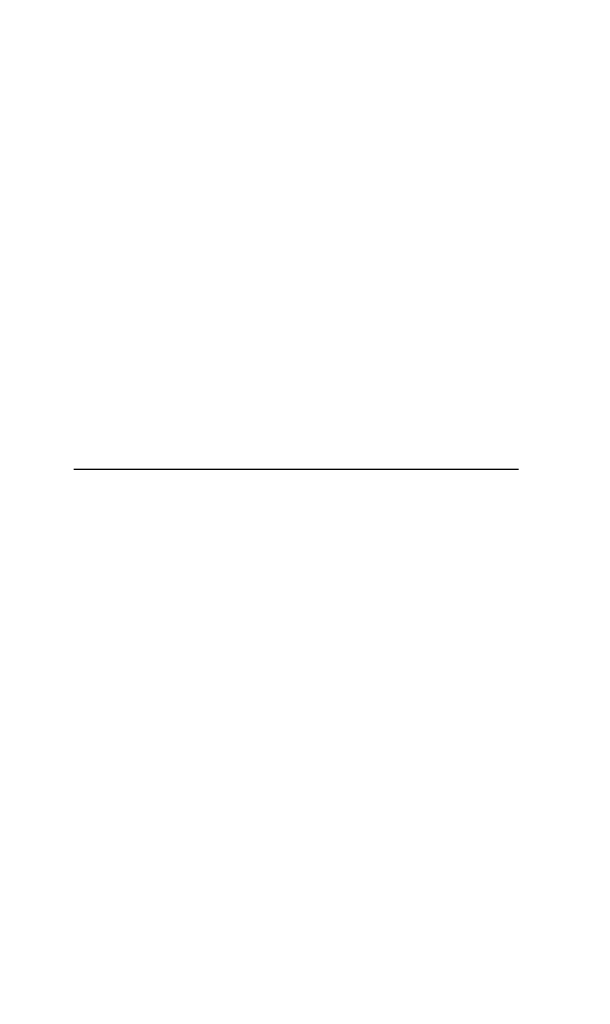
# Model space of a CAD drawing. Header units: millimetres. Extents: x 13799 to 19847, y -398 to 3879.
# Tile 36 of 54: x 17722 to 17830, y 1869 to 2056. Entities that reach past the tile are written whole.
import ezdxf

# ---------------------------------------------------------------- set-up
doc = ezdxf.new("R2010")
doc.units = ezdxf.units.MM
doc.linetypes.add('CENTER', pattern=[0.6, 0.375, -0.075, 0.075, -0.075])
doc.layers.add('dim', color=84, linetype='Continuous', lineweight=9)
doc.styles.add('TXT08', font='txt.shx', dxfattribs={"width": 0.8, "bigfont": 'chineset.shx'})
doc.dimstyles.new('YanXiu', dxfattribs={"dimtxt": 2.5, "dimasz": 2.2, "dimexe": 0.66, "dimexo": 0.66, "dimgap": 0.66, "dimtad": 0, "dimdsep": 46, "dimtxsty": 'TXT08', "dimcen": 0, "dimclrd": 3, "dimclre": 3, "dimclrt": 90, "dimazin": 2, "dimtfac": 1, "dimtofl": 0, "dimtmove": 0, "dimatfit": 3, "dimfxl": 1, "dimtfill": 1, "dimlwd": 5, "dimlwe": 5, "dimarcsym": 0})

# ---------------------------------------------------------------- blocks, each defined once
blk = doc.blocks.new('*D10')
at = {"layer": 'Defpoints', "color": 0, "transparency": 16777216}
for p in [(19352.27, 2596.66), (17532.56, 1344.33)]:
    blk.add_point(p, dxfattribs=at)
at = {"layer": 'dim', "color": 3, "lineweight": 5, "transparency": 16777216}
blk.add_line((19418.17, 2642.02), (19385.22, 2619.34), dxfattribs=at)
at = {"layer": 'dim', "color": 3, "transparency": 16777216}
blk.add_solid([(19381.44, 2624.83), (19389, 2613.85), (19352.27, 2596.66)], dxfattribs=at)
at = {"layer": 'dim', "color": 90, "transparency": 16777216, "insert": (19500.55, 2698.71), "char_height": 50, "attachment_point": 5, "rotation": 34.5359, "style": 'TXT08', "bg_fill": 3, "box_fill_scale": 1.1, "bg_fill_color": 256, "bg_fill_true_color": 13158600, "bg_fill_transparency": 0}
blk.add_mtext('∅2209', dxfattribs=at)

msp = doc.modelspace()

# ---------------------------------------------------------------- linework, layer by layer
at = {"color": 1, "linetype": 'CENTER', "ltscale": 1122.172}
msp.add_line((17227.467, 1970.499), (19657.367, 1970.499), dxfattribs=at)
msp.add_arc((18442.417, 1970.499), 1104.5, 15, 345)

# ---------------------------------------------------------------- next in the draw order: dimensions: what is measured, and where the dimension line sits
at = {"layer": 'dim'}
dim = msp.add_diameter_dim_2p(p1=(17532.562, 1344.333), p2=(19352.272, 2596.665), dimstyle='YanXiu', override={"dimtxt": 50, "dimasz": 40, "dimexe": 9.995, "dimexo": 9.995, "dimgap": 9.995}, dxfattribs=at)
dim.commit()
dim.dimension.update_dxf_attribs({"geometry": '*D10', "text_midpoint": (19500.555, 2698.713)})

doc.saveas('drawing.dxf')
